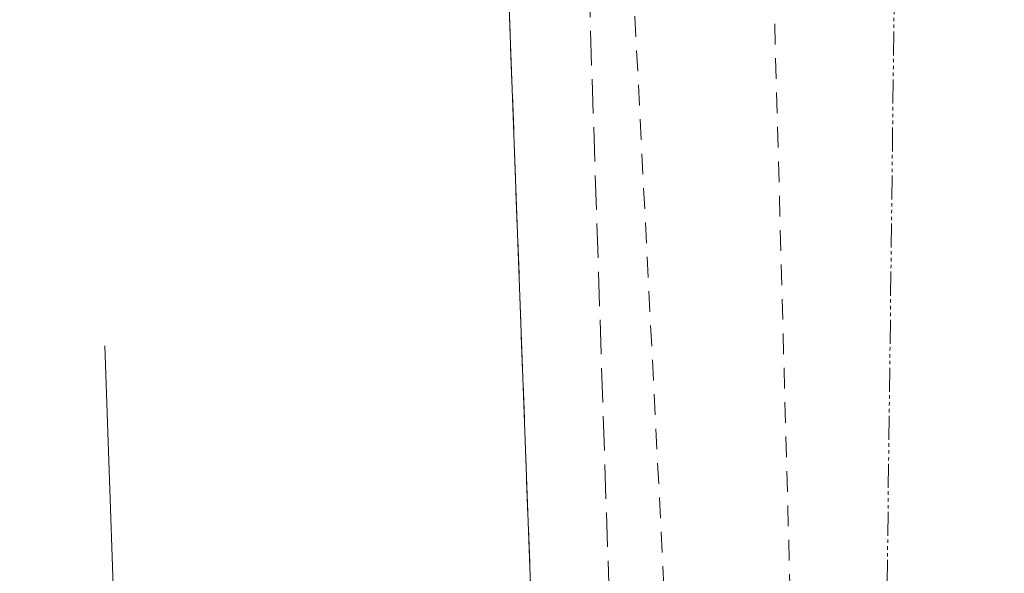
# Model space of a CAD drawing. Extents: x 146022 to 147316, y 438423 to 438809.
# Tile 101 of 256: x 146948 to 146976, y 438647 to 438663. Entities that reach past the tile are written whole.
import ezdxf

# ---------------------------------------------------------------- set-up
doc = ezdxf.new("R2010")
doc.units = 0
doc.header["$MEASUREMENT"] = 0
for name, pattern in [('DGN Style 2', [1.00281, 0.601686, -0.401124]), ('DGN Style 3', [1.403934, 1.00281, -0.401124]), ('LANE LINE', [39.99992, 9.99998, -29.99994]), ('stream', [1.399997, 0.699999, -0.1, 0.1, -0.1, 0.1, -0.1, 0.1, -0.1])]:
    doc.linetypes.add(name, pattern=pattern)
for name, color, linetype, lineweight in [('DR_X_Ditch', 133, 'stream', 0), ('PM_X_Edge_Line', 40, 'Continuous', 0), ('PM_X_Lane_Line', 7, 'LANE LINE', 0), ('PV_X_EOP', 7, 'DGN Style 3', 0), ('PV_X_Shoulder', 30, 'DGN Style 3', 0), ('SV_X_Toe_of_Slope', 193, 'DGN Style 2', 0), ('SV_X_Top_of_Bank', 97, 'DGN Style 2', 0)]:
    doc.layers.add(name, color=color, linetype=linetype, lineweight=lineweight)

msp = doc.modelspace()

# ---------------------------------------------------------------- linework, layer by layer
at = {"layer": 'DR_X_Ditch'}
msp.add_polyline3d([(146973.75, 438731.954, 1117.291), (146972.809, 438698.491, 1117.633), (146973.262, 438663.771, 1117.742), (146972.884, 438632.254, 1117.536), (146974.278, 438594.209, 1117.783), (146975.786, 438570.627, 1117.896), (146976.461, 438544.062, 1117.911)], dxfattribs=at)
at = {"layer": 'PM_X_Edge_Line', "color": 7}
msp.add_polyline3d([(146959.908, 438729.359, 1118.552), (146960.994, 438696.925, 1118.451), (146962.041, 438663.319, 1118.352), (146963.245, 438630.762, 1118.319), (146964.407, 438595.311, 1118.341), (146965.2, 438569.158, 1118.419), (146966.14, 438544.361, 1118.477)], dxfattribs=at)
at = {"layer": 'PM_X_Lane_Line'}
msp.add_polyline3d([(146954.554, 438527.964, 1118.865), (146953.372, 438565.021, 1118.647), (146951.858, 438607.076, 1118.511), (146950.625, 438643.212, 1118.496), (146949.084, 438687.821, 1118.615), (146947.805, 438727.297, 1118.781)], dxfattribs=at)
at = {"layer": 'PV_X_EOP'}
msp.add_polyline3d([(146959.908, 438729.359, 1118.552), (146960.994, 438696.925, 1118.451), (146962.041, 438663.319, 1118.352), (146963.245, 438630.762, 1118.319), (146964.407, 438595.311, 1118.341), (146965.2, 438569.158, 1118.419), (146966.14, 438544.361, 1118.477)], dxfattribs=at)
at = {"layer": 'PV_X_Shoulder'}
msp.add_polyline3d([(146962.21, 438731.664, 1118.536), (146963.28, 438697.212, 1118.431), (146964.372, 438663.788, 1118.329), (146965.433, 438631.631, 1118.288), (146966.558, 438594.567, 1118.312), (146967.7, 438569.339, 1118.349), (146968.435, 438544.419, 1118.431)], dxfattribs=at)
at = {"layer": 'SV_X_Toe_of_Slope'}
msp.add_polyline3d([(146968.886, 438731.34, 1117.613), (146969.845, 438696.749, 1117.507), (146969.752, 438663.597, 1117.696), (146970.595, 438632.404, 1117.751), (146971.973, 438594.554, 1117.954), (146973.061, 438570.113, 1117.998), (146972.846, 438544.054, 1118.176)], dxfattribs=at)
at = {"layer": 'SV_X_Top_of_Bank'}
msp.add_polyline3d([(146963.338, 438731.857, 1118.447), (146964.265, 438697.136, 1118.35), (146965.658, 438663.816, 1118.285), (146967.281, 438631.948, 1118.217), (146967.392, 438594.024, 1118.231), (146968.808, 438569.926, 1118.261), (146969.609, 438544.544, 1118.344)], dxfattribs=at)

doc.saveas('drawing.dxf')
